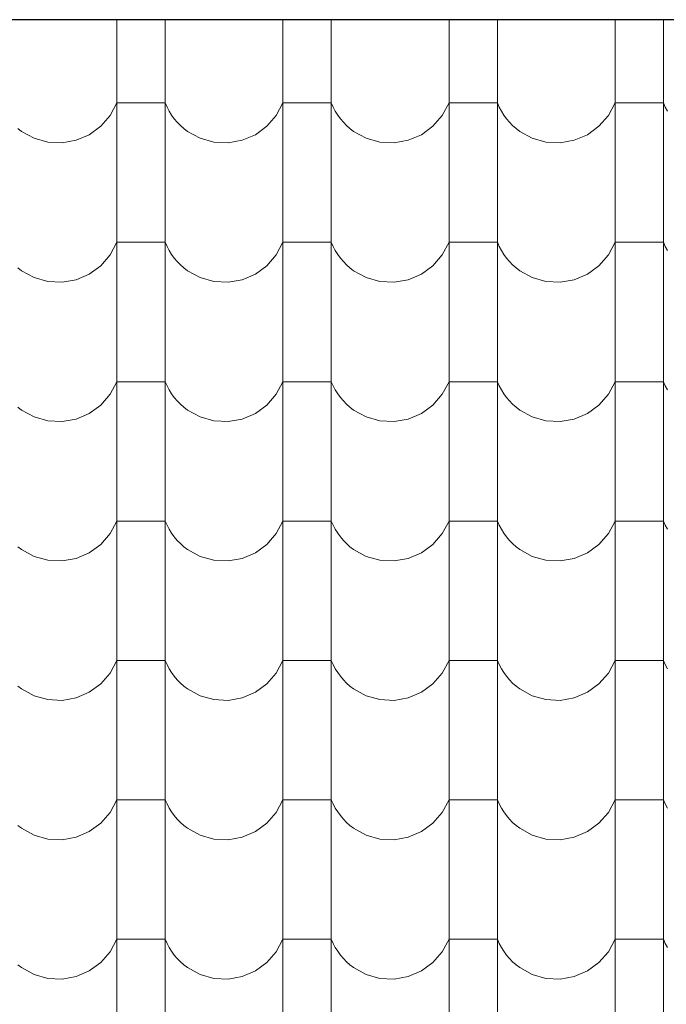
# Model space of a CAD drawing. Header units: millimetres. Extents: x -29624 to 9939, y -6894 to 6495.
# Tile 203 of 243: x 2398 to 2527, y -3377 to -3181. Entities that reach past the tile are written whole.
import ezdxf

# ---------------------------------------------------------------- set-up
doc = ezdxf.new("R2010")
doc.units = ezdxf.units.MM
doc.header["$MEASUREMENT"] = 0
doc.layers.add('810-G Ogólne', color=7, linetype='Continuous')
doc.layers.add('990-D Import IFC', color=7, linetype='Continuous')

# ---------------------------------------------------------------- blocks, each defined once
blk = doc.blocks.new('*X1822', base_point=(515069.4, 47309.9))
at = {"layer": '990-D Import IFC', "color": 251, "linetype": 'Continuous', "lineweight": 13, "true_color": 0x6a6a6a}
for p, q in [((534161.4, -15788.8), (534161.4, -15846.1)), ((534257.5, -15788.8), (534257.5, -15846.1)), ((534491.4, -15788.8), (534491.4, -15846.1)), ((534587.5, -15788.8), (534587.5, -15846.1)), ((534821.4, -15788.8), (534821.4, -15846.1)), ((534917.5, -15788.8), (534917.5, -15846.1)), ((535151.4, -15788.8), (535151.4, -15846.1)), ((535247.5, -15788.8), (535247.5, -15846.1)), ((534161.4, -15846.1), (534161.4, -16123.1)), ((534257.5, -15846.1), (534257.5, -16123.1)), ((534491.4, -15846.1), (534491.4, -16123.1)), ((534587.5, -15846.1), (534587.5, -16123.1)), ((534821.4, -15846.1), (534821.4, -16123.1)), ((534917.5, -15846.1), (534917.5, -16123.1)), ((535151.4, -15846.1), (535151.4, -16123.1)), ((535247.5, -15846.1), (535247.5, -16123.1)), ((534148.1, -15979.2), (534161.4, -15954.2)), ((534209.4, -15954.2), (534161.4, -15954.2)), ((534257.5, -15954.2), (534209.4, -15954.2)), ((534257.5, -15954.2), (534261.1, -15962.5)), ((534261.1, -15962.5), (534265.4, -15970.6)), ((534478.1, -15979.2), (534491.4, -15954.2)), ((534539.4, -15954.2), (534491.4, -15954.2)), ((534587.5, -15954.2), (534539.4, -15954.2)), ((534587.5, -15954.2), (534591.1, -15962.5)), ((534591.1, -15962.5), (534595.4, -15970.6)), ((534808.1, -15979.2), (534821.4, -15954.2)), ((534869.4, -15954.2), (534821.4, -15954.2)), ((534917.5, -15954.2), (534869.4, -15954.2)), ((534917.5, -15954.2), (534921.1, -15962.5)), ((534921.1, -15962.5), (534925.4, -15970.6)), ((535138.1, -15979.2), (535151.4, -15954.2)), ((535199.4, -15954.2), (535151.4, -15954.2)), ((535247.5, -15954.2), (535199.4, -15954.2)), ((535247.5, -15954.2), (535251.1, -15962.5)), ((535251.1, -15962.5), (535255.4, -15970.6)), ((534129.4, -16000.7), (534148.1, -15979.2)), ((534265.4, -15970.6), (534270.2, -15978.3)), ((534270.2, -15978.3), (534275.5, -15985.7)), ((534275.5, -15985.7), (534281.4, -15992.6)), ((534459.4, -16000.7), (534478.1, -15979.2)), ((534595.4, -15970.6), (534600.2, -15978.3)), ((534600.2, -15978.3), (534605.5, -15985.7)), ((534605.5, -15985.7), (534611.4, -15992.6)), ((534789.4, -16000.7), (534808.1, -15979.2)), ((534925.4, -15970.6), (534930.2, -15978.3)), ((534930.2, -15978.3), (534935.5, -15985.7)), ((534935.5, -15985.7), (534941.4, -15992.6)), ((535119.4, -16000.7), (535138.1, -15979.2)), ((533964.6, -16005.2), (533971.9, -16010.7)), ((534106.5, -16017.4), (534129.4, -16000.7)), ((534281.4, -15992.6), (534287.8, -15999.1)), ((534287.8, -15999.1), (534294.6, -16005.2)), ((534294.6, -16005.2), (534301.9, -16010.7)), ((534436.5, -16017.4), (534459.4, -16000.7)), ((534611.4, -15992.6), (534617.8, -15999.1)), ((534617.8, -15999.1), (534624.6, -16005.2)), ((534624.6, -16005.2), (534631.9, -16010.7)), ((534766.5, -16017.4), (534789.4, -16000.7)), ((534941.4, -15992.6), (534947.8, -15999.1)), ((534947.8, -15999.1), (534954.6, -16005.2)), ((534954.6, -16005.2), (534961.9, -16010.7)), ((535096.5, -16017.4), (535119.4, -16000.7)), ((533971.9, -16010.7), (533996.7, -16024.4)), ((533996.7, -16024.4), (534024.1, -16032.1)), ((534080.4, -16028.5), (534106.5, -16017.4)), ((534301.9, -16010.7), (534326.7, -16024.4)), ((534326.7, -16024.4), (534354.1, -16032.1)), ((534410.4, -16028.5), (534436.5, -16017.4)), ((534631.9, -16010.7), (534656.7, -16024.4)), ((534656.7, -16024.4), (534684.1, -16032.1)), ((534740.4, -16028.5), (534766.5, -16017.4)), ((534961.9, -16010.7), (534986.7, -16024.4)), ((534986.7, -16024.4), (535014.1, -16032.1)), ((535070.4, -16028.5), (535096.5, -16017.4)), ((534024.1, -16032.1), (534052.4, -16033.5)), ((534052.4, -16033.5), (534080.4, -16028.5)), ((534354.1, -16032.1), (534382.4, -16033.5)), ((534382.4, -16033.5), (534410.4, -16028.5)), ((534684.1, -16032.1), (534712.4, -16033.5)), ((534712.4, -16033.5), (534740.4, -16028.5)), ((535014.1, -16032.1), (535042.4, -16033.5)), ((535042.4, -16033.5), (535070.4, -16028.5)), ((534161.4, -16123.1), (534161.4, -16400.1)), ((534257.5, -16123.1), (534257.5, -16400.1)), ((534491.4, -16123.1), (534491.4, -16400.1)), ((534587.5, -16123.1), (534587.5, -16400.1)), ((534821.4, -16123.1), (534821.4, -16400.1)), ((534917.5, -16123.1), (534917.5, -16400.1)), ((535151.4, -16123.1), (535151.4, -16400.1)), ((535247.5, -16123.1), (535247.5, -16400.1)), ((534148.1, -16256.2), (534161.4, -16231.2)), ((534209.4, -16231.2), (534161.4, -16231.2)), ((534257.5, -16231.2), (534209.4, -16231.2)), ((534257.5, -16231.2), (534261.1, -16239.5)), ((534261.1, -16239.5), (534265.4, -16247.6)), ((534478.1, -16256.2), (534491.4, -16231.2)), ((534539.4, -16231.2), (534491.4, -16231.2)), ((534587.5, -16231.2), (534539.4, -16231.2)), ((534587.5, -16231.2), (534591.1, -16239.5)), ((534591.1, -16239.5), (534595.4, -16247.6)), ((534808.1, -16256.2), (534821.4, -16231.2)), ((534869.4, -16231.2), (534821.4, -16231.2)), ((534917.5, -16231.2), (534869.4, -16231.2)), ((534917.5, -16231.2), (534921.1, -16239.5)), ((534921.1, -16239.5), (534925.4, -16247.6)), ((535138.1, -16256.2), (535151.4, -16231.2)), ((535199.4, -16231.2), (535151.4, -16231.2)), ((535247.5, -16231.2), (535199.4, -16231.2)), ((535247.5, -16231.2), (535251.1, -16239.5)), ((535251.1, -16239.5), (535255.4, -16247.6)), ((534129.4, -16277.7), (534148.1, -16256.2)), ((534265.4, -16247.6), (534270.2, -16255.3)), ((534270.2, -16255.3), (534275.5, -16262.7)), ((534459.4, -16277.7), (534478.1, -16256.2)), ((534595.4, -16247.6), (534600.2, -16255.3)), ((534600.2, -16255.3), (534605.5, -16262.7)), ((534789.4, -16277.7), (534808.1, -16256.2)), ((534925.4, -16247.6), (534930.2, -16255.3)), ((534930.2, -16255.3), (534935.5, -16262.7)), ((535119.4, -16277.7), (535138.1, -16256.2)), ((534106.5, -16294.4), (534129.4, -16277.7)), ((534275.5, -16262.7), (534281.4, -16269.6)), ((534281.4, -16269.6), (534287.8, -16276.1)), ((534287.8, -16276.1), (534294.6, -16282.2)), ((534436.5, -16294.4), (534459.4, -16277.7)), ((534605.5, -16262.7), (534611.4, -16269.6)), ((534611.4, -16269.6), (534617.8, -16276.1)), ((534617.8, -16276.1), (534624.6, -16282.2)), ((534766.5, -16294.4), (534789.4, -16277.7)), ((534935.5, -16262.7), (534941.4, -16269.6)), ((534941.4, -16269.6), (534947.8, -16276.1)), ((534947.8, -16276.1), (534954.6, -16282.2)), ((535096.5, -16294.4), (535119.4, -16277.7)), ((533964.6, -16282.2), (533971.9, -16287.7)), ((533971.9, -16287.7), (533996.7, -16301.4)), ((534080.4, -16305.5), (534106.5, -16294.4)), ((534294.6, -16282.2), (534301.9, -16287.7)), ((534301.9, -16287.7), (534326.7, -16301.4)), ((534410.4, -16305.5), (534436.5, -16294.4)), ((534624.6, -16282.2), (534631.9, -16287.7)), ((534631.9, -16287.7), (534656.7, -16301.4)), ((534740.4, -16305.5), (534766.5, -16294.4)), ((534954.6, -16282.2), (534961.9, -16287.7)), ((534961.9, -16287.7), (534986.7, -16301.4)), ((535070.4, -16305.5), (535096.5, -16294.4)), ((533996.7, -16301.4), (534024.1, -16309.1)), ((534024.1, -16309.1), (534052.4, -16310.5)), ((534052.4, -16310.5), (534080.4, -16305.5)), ((534326.7, -16301.4), (534354.1, -16309.1)), ((534354.1, -16309.1), (534382.4, -16310.5)), ((534382.4, -16310.5), (534410.4, -16305.5)), ((534656.7, -16301.4), (534684.1, -16309.1)), ((534684.1, -16309.1), (534712.4, -16310.5)), ((534712.4, -16310.5), (534740.4, -16305.5)), ((534986.7, -16301.4), (535014.1, -16309.1)), ((535014.1, -16309.1), (535042.4, -16310.5)), ((535042.4, -16310.5), (535070.4, -16305.5)), ((534161.4, -16400.1), (534161.4, -16677.1)), ((534257.5, -16400.1), (534257.5, -16677.1)), ((534491.4, -16400.1), (534491.4, -16677.1)), ((534587.5, -16400.1), (534587.5, -16677.1)), ((534821.4, -16400.1), (534821.4, -16677.1)), ((534917.5, -16400.1), (534917.5, -16677.1)), ((535151.4, -16400.1), (535151.4, -16677.1)), ((535247.5, -16400.1), (535247.5, -16677.1)), ((534148.1, -16533.2), (534161.4, -16508.2)), ((534209.4, -16508.2), (534161.4, -16508.2)), ((534257.5, -16508.2), (534209.4, -16508.2)), ((534257.5, -16508.2), (534261.1, -16516.5)), ((534478.1, -16533.2), (534491.4, -16508.2)), ((534539.4, -16508.2), (534491.4, -16508.2)), ((534587.5, -16508.2), (534539.4, -16508.2)), ((534587.5, -16508.2), (534591.1, -16516.5)), ((534808.1, -16533.2), (534821.4, -16508.2)), ((534869.4, -16508.2), (534821.4, -16508.2)), ((534917.5, -16508.2), (534869.4, -16508.2)), ((534917.5, -16508.2), (534921.1, -16516.5)), ((535138.1, -16533.2), (535151.4, -16508.2)), ((535199.4, -16508.2), (535151.4, -16508.2)), ((535247.5, -16508.2), (535199.4, -16508.2)), ((535247.5, -16508.2), (535251.1, -16516.5)), ((534129.4, -16554.7), (534148.1, -16533.2)), ((534261.1, -16516.5), (534265.4, -16524.6)), ((534265.4, -16524.6), (534270.2, -16532.3)), ((534270.2, -16532.3), (534275.5, -16539.7)), ((534459.4, -16554.7), (534478.1, -16533.2)), ((534591.1, -16516.5), (534595.4, -16524.6)), ((534595.4, -16524.6), (534600.2, -16532.3)), ((534600.2, -16532.3), (534605.5, -16539.7)), ((534789.4, -16554.7), (534808.1, -16533.2)), ((534921.1, -16516.5), (534925.4, -16524.6)), ((534925.4, -16524.6), (534930.2, -16532.3)), ((534930.2, -16532.3), (534935.5, -16539.7)), ((535119.4, -16554.7), (535138.1, -16533.2)), ((535251.1, -16516.5), (535255.4, -16524.6)), ((534275.5, -16539.7), (534281.4, -16546.6)), ((534281.4, -16546.6), (534287.8, -16553.1)), ((534287.8, -16553.1), (534294.6, -16559.2)), ((534605.5, -16539.7), (534611.4, -16546.6)), ((534611.4, -16546.6), (534617.8, -16553.1)), ((534617.8, -16553.1), (534624.6, -16559.2)), ((534935.5, -16539.7), (534941.4, -16546.6)), ((534941.4, -16546.6), (534947.8, -16553.1)), ((534947.8, -16553.1), (534954.6, -16559.2)), ((533964.6, -16559.2), (533971.9, -16564.7)), ((533971.9, -16564.7), (533996.7, -16578.4)), ((534080.4, -16582.5), (534106.5, -16571.4)), ((534106.5, -16571.4), (534129.4, -16554.7)), ((534294.6, -16559.2), (534301.9, -16564.7)), ((534301.9, -16564.7), (534326.7, -16578.4)), ((534410.4, -16582.5), (534436.5, -16571.4)), ((534436.5, -16571.4), (534459.4, -16554.7)), ((534624.6, -16559.2), (534631.9, -16564.7)), ((534631.9, -16564.7), (534656.7, -16578.4)), ((534740.4, -16582.5), (534766.5, -16571.4)), ((534766.5, -16571.4), (534789.4, -16554.7)), ((534954.6, -16559.2), (534961.9, -16564.7)), ((534961.9, -16564.7), (534986.7, -16578.4)), ((535070.4, -16582.5), (535096.5, -16571.4)), ((535096.5, -16571.4), (535119.4, -16554.7)), ((533996.7, -16578.4), (534024.1, -16586.1)), ((534024.1, -16586.1), (534052.4, -16587.5)), ((534052.4, -16587.5), (534080.4, -16582.5)), ((534326.7, -16578.4), (534354.1, -16586.1)), ((534354.1, -16586.1), (534382.4, -16587.5)), ((534382.4, -16587.5), (534410.4, -16582.5)), ((534656.7, -16578.4), (534684.1, -16586.1)), ((534684.1, -16586.1), (534712.4, -16587.5)), ((534712.4, -16587.5), (534740.4, -16582.5)), ((534986.7, -16578.4), (535014.1, -16586.1)), ((535014.1, -16586.1), (535042.4, -16587.5)), ((535042.4, -16587.5), (535070.4, -16582.5)), ((534161.4, -16677.1), (534161.4, -16954.1)), ((534257.5, -16677.1), (534257.5, -16954.1)), ((534491.4, -16677.1), (534491.4, -16954.1)), ((534587.5, -16677.1), (534587.5, -16954.1)), ((534821.4, -16677.1), (534821.4, -16954.1)), ((534917.5, -16677.1), (534917.5, -16954.1)), ((535151.4, -16677.1), (535151.4, -16954.1)), ((535247.5, -16677.1), (535247.5, -16954.1)), ((534148.1, -16810.2), (534161.4, -16785.2)), ((534209.4, -16785.2), (534161.4, -16785.2)), ((534257.5, -16785.2), (534209.4, -16785.2)), ((534257.5, -16785.2), (534261.1, -16793.5)), ((534478.1, -16810.2), (534491.4, -16785.2)), ((534539.4, -16785.2), (534491.4, -16785.2)), ((534587.5, -16785.2), (534539.4, -16785.2)), ((534587.5, -16785.2), (534591.1, -16793.5)), ((534808.1, -16810.2), (534821.4, -16785.2)), ((534869.4, -16785.2), (534821.4, -16785.2)), ((534917.5, -16785.2), (534869.4, -16785.2)), ((534917.5, -16785.2), (534921.1, -16793.5)), ((535138.1, -16810.2), (535151.4, -16785.2)), ((535199.4, -16785.2), (535151.4, -16785.2)), ((535247.5, -16785.2), (535199.4, -16785.2)), ((535247.5, -16785.2), (535251.1, -16793.5)), ((534261.1, -16793.5), (534265.4, -16801.6)), ((534265.4, -16801.6), (534270.2, -16809.3)), ((534591.1, -16793.5), (534595.4, -16801.6)), ((534595.4, -16801.6), (534600.2, -16809.3)), ((534921.1, -16793.5), (534925.4, -16801.6)), ((534925.4, -16801.6), (534930.2, -16809.3)), ((535251.1, -16793.5), (535255.4, -16801.6)), ((534129.4, -16831.7), (534148.1, -16810.2)), ((534270.2, -16809.3), (534275.5, -16816.7)), ((534275.5, -16816.7), (534281.4, -16823.6)), ((534281.4, -16823.6), (534287.8, -16830.1)), ((534459.4, -16831.7), (534478.1, -16810.2)), ((534600.2, -16809.3), (534605.5, -16816.7)), ((534605.5, -16816.7), (534611.4, -16823.6)), ((534611.4, -16823.6), (534617.8, -16830.1)), ((534789.4, -16831.7), (534808.1, -16810.2)), ((534930.2, -16809.3), (534935.5, -16816.7)), ((534935.5, -16816.7), (534941.4, -16823.6)), ((534941.4, -16823.6), (534947.8, -16830.1)), ((535119.4, -16831.7), (535138.1, -16810.2)), ((533964.6, -16836.2), (533971.9, -16841.7)), ((533971.9, -16841.7), (533996.7, -16855.4)), ((534106.5, -16848.4), (534129.4, -16831.7)), ((534287.8, -16830.1), (534294.6, -16836.2)), ((534294.6, -16836.2), (534301.9, -16841.7)), ((534301.9, -16841.7), (534326.7, -16855.4)), ((534436.5, -16848.4), (534459.4, -16831.7)), ((534617.8, -16830.1), (534624.6, -16836.2)), ((534624.6, -16836.2), (534631.9, -16841.7)), ((534631.9, -16841.7), (534656.7, -16855.4)), ((534766.5, -16848.4), (534789.4, -16831.7)), ((534947.8, -16830.1), (534954.6, -16836.2)), ((534954.6, -16836.2), (534961.9, -16841.7)), ((534961.9, -16841.7), (534986.7, -16855.4)), ((535096.5, -16848.4), (535119.4, -16831.7)), ((533996.7, -16855.4), (534024.1, -16863.1)), ((534024.1, -16863.1), (534052.4, -16864.5)), ((534052.4, -16864.5), (534080.4, -16859.5)), ((534080.4, -16859.5), (534106.5, -16848.4)), ((534326.7, -16855.4), (534354.1, -16863.1)), ((534354.1, -16863.1), (534382.4, -16864.5)), ((534382.4, -16864.5), (534410.4, -16859.5)), ((534410.4, -16859.5), (534436.5, -16848.4)), ((534656.7, -16855.4), (534684.1, -16863.1)), ((534684.1, -16863.1), (534712.4, -16864.5)), ((534712.4, -16864.5), (534740.4, -16859.5)), ((534740.4, -16859.5), (534766.5, -16848.4)), ((534986.7, -16855.4), (535014.1, -16863.1)), ((535014.1, -16863.1), (535042.4, -16864.5)), ((535042.4, -16864.5), (535070.4, -16859.5)), ((535070.4, -16859.5), (535096.5, -16848.4)), ((534161.4, -16954.1), (534161.4, -17231.1)), ((534257.5, -16954.1), (534257.5, -17231.1)), ((534491.4, -16954.1), (534491.4, -17231.1)), ((534587.5, -16954.1), (534587.5, -17231.1)), ((534821.4, -16954.1), (534821.4, -17231.1)), ((534917.5, -16954.1), (534917.5, -17231.1)), ((535151.4, -16954.1), (535151.4, -17231.1)), ((535247.5, -16954.1), (535247.5, -17231.1)), ((534148.1, -17087.2), (534161.4, -17062.2)), ((534209.4, -17062.2), (534161.4, -17062.2)), ((534257.5, -17062.2), (534209.4, -17062.2)), ((534257.5, -17062.2), (534261.1, -17070.5)), ((534478.1, -17087.2), (534491.4, -17062.2)), ((534539.4, -17062.2), (534491.4, -17062.2)), ((534587.5, -17062.2), (534539.4, -17062.2)), ((534587.5, -17062.2), (534591.1, -17070.5)), ((534808.1, -17087.2), (534821.4, -17062.2)), ((534869.4, -17062.2), (534821.4, -17062.2)), ((534917.5, -17062.2), (534869.4, -17062.2)), ((534917.5, -17062.2), (534921.1, -17070.5)), ((535138.1, -17087.2), (535151.4, -17062.2)), ((535199.4, -17062.2), (535151.4, -17062.2)), ((535247.5, -17062.2), (535199.4, -17062.2)), ((535247.5, -17062.2), (535251.1, -17070.5)), ((534261.1, -17070.5), (534265.4, -17078.6)), ((534265.4, -17078.6), (534270.2, -17086.3)), ((534591.1, -17070.5), (534595.4, -17078.6)), ((534595.4, -17078.6), (534600.2, -17086.3)), ((534921.1, -17070.5), (534925.4, -17078.6)), ((534925.4, -17078.6), (534930.2, -17086.3)), ((535251.1, -17070.5), (535255.4, -17078.6)), ((534129.4, -17108.7), (534148.1, -17087.2)), ((534270.2, -17086.3), (534275.5, -17093.7)), ((534275.5, -17093.7), (534281.4, -17100.6)), ((534281.4, -17100.6), (534287.8, -17107.1)), ((534459.4, -17108.7), (534478.1, -17087.2)), ((534600.2, -17086.3), (534605.5, -17093.7)), ((534605.5, -17093.7), (534611.4, -17100.6)), ((534611.4, -17100.6), (534617.8, -17107.1)), ((534789.4, -17108.7), (534808.1, -17087.2)), ((534930.2, -17086.3), (534935.5, -17093.7)), ((534935.5, -17093.7), (534941.4, -17100.6)), ((534941.4, -17100.6), (534947.8, -17107.1)), ((535119.4, -17108.7), (535138.1, -17087.2)), ((533964.6, -17113.2), (533971.9, -17118.7)), ((533971.9, -17118.7), (533996.7, -17132.4)), ((534106.5, -17125.4), (534129.4, -17108.7)), ((534287.8, -17107.1), (534294.6, -17113.2)), ((534294.6, -17113.2), (534301.9, -17118.7)), ((534301.9, -17118.7), (534326.7, -17132.4)), ((534436.5, -17125.4), (534459.4, -17108.7)), ((534617.8, -17107.1), (534624.6, -17113.2)), ((534624.6, -17113.2), (534631.9, -17118.7)), ((534631.9, -17118.7), (534656.7, -17132.4)), ((534766.5, -17125.4), (534789.4, -17108.7)), ((534947.8, -17107.1), (534954.6, -17113.2)), ((534954.6, -17113.2), (534961.9, -17118.7)), ((534961.9, -17118.7), (534986.7, -17132.4)), ((535096.5, -17125.4), (535119.4, -17108.7)), ((533996.7, -17132.4), (534024.1, -17140.1)), ((534024.1, -17140.1), (534052.4, -17141.5)), ((534052.4, -17141.5), (534080.4, -17136.5)), ((534080.4, -17136.5), (534106.5, -17125.4)), ((534326.7, -17132.4), (534354.1, -17140.1)), ((534354.1, -17140.1), (534382.4, -17141.5)), ((534382.4, -17141.5), (534410.4, -17136.5)), ((534410.4, -17136.5), (534436.5, -17125.4)), ((534656.7, -17132.4), (534684.1, -17140.1)), ((534684.1, -17140.1), (534712.4, -17141.5)), ((534712.4, -17141.5), (534740.4, -17136.5)), ((534740.4, -17136.5), (534766.5, -17125.4)), ((534986.7, -17132.4), (535014.1, -17140.1)), ((535014.1, -17140.1), (535042.4, -17141.5)), ((535042.4, -17141.5), (535070.4, -17136.5)), ((535070.4, -17136.5), (535096.5, -17125.4)), ((534161.4, -17231.1), (534161.4, -17508.1)), ((534257.5, -17231.1), (534257.5, -17508.1)), ((534491.4, -17231.1), (534491.4, -17508.1)), ((534587.5, -17231.1), (534587.5, -17508.1)), ((534821.4, -17231.1), (534821.4, -17508.1)), ((534917.5, -17231.1), (534917.5, -17508.1)), ((535151.4, -17231.1), (535151.4, -17508.1)), ((535247.5, -17231.1), (535247.5, -17508.1)), ((534148.1, -17364.2), (534161.4, -17339.2)), ((534209.4, -17339.2), (534161.4, -17339.2)), ((534257.5, -17339.2), (534209.4, -17339.2)), ((534257.5, -17339.2), (534261.1, -17347.5)), ((534261.1, -17347.5), (534265.4, -17355.6)), ((534265.4, -17355.6), (534270.2, -17363.3)), ((534478.1, -17364.2), (534491.4, -17339.2)), ((534539.4, -17339.2), (534491.4, -17339.2)), ((534587.5, -17339.2), (534539.4, -17339.2)), ((534587.5, -17339.2), (534591.1, -17347.5)), ((534591.1, -17347.5), (534595.4, -17355.6)), ((534595.4, -17355.6), (534600.2, -17363.3)), ((534808.1, -17364.2), (534821.4, -17339.2)), ((534869.4, -17339.2), (534821.4, -17339.2)), ((534917.5, -17339.2), (534869.4, -17339.2)), ((534917.5, -17339.2), (534921.1, -17347.5)), ((534921.1, -17347.5), (534925.4, -17355.6)), ((534925.4, -17355.6), (534930.2, -17363.3)), ((535138.1, -17364.2), (535151.4, -17339.2)), ((535199.4, -17339.2), (535151.4, -17339.2)), ((535247.5, -17339.2), (535199.4, -17339.2)), ((535247.5, -17339.2), (535251.1, -17347.5)), ((535251.1, -17347.5), (535255.4, -17355.6)), ((534129.4, -17385.7), (534148.1, -17364.2)), ((534270.2, -17363.3), (534275.5, -17370.7)), ((534275.5, -17370.7), (534281.4, -17377.6)), ((534459.4, -17385.7), (534478.1, -17364.2)), ((534600.2, -17363.3), (534605.5, -17370.7)), ((534605.5, -17370.7), (534611.4, -17377.6)), ((534789.4, -17385.7), (534808.1, -17364.2)), ((534930.2, -17363.3), (534935.5, -17370.7)), ((534935.5, -17370.7), (534941.4, -17377.6)), ((535119.4, -17385.7), (535138.1, -17364.2)), ((533964.6, -17390.2), (533971.9, -17395.7)), ((533971.9, -17395.7), (533996.7, -17409.4)), ((534106.5, -17402.4), (534129.4, -17385.7)), ((534281.4, -17377.6), (534287.8, -17384.1)), ((534287.8, -17384.1), (534294.6, -17390.2)), ((534294.6, -17390.2), (534301.9, -17395.7)), ((534301.9, -17395.7), (534326.7, -17409.4)), ((534436.5, -17402.4), (534459.4, -17385.7)), ((534611.4, -17377.6), (534617.8, -17384.1)), ((534617.8, -17384.1), (534624.6, -17390.2)), ((534624.6, -17390.2), (534631.9, -17395.7)), ((534631.9, -17395.7), (534656.7, -17409.4)), ((534766.5, -17402.4), (534789.4, -17385.7)), ((534941.4, -17377.6), (534947.8, -17384.1)), ((534947.8, -17384.1), (534954.6, -17390.2)), ((534954.6, -17390.2), (534961.9, -17395.7)), ((534961.9, -17395.7), (534986.7, -17409.4)), ((535096.5, -17402.4), (535119.4, -17385.7)), ((533996.7, -17409.4), (534024.1, -17417.1)), ((534052.4, -17418.5), (534080.4, -17413.5)), ((534080.4, -17413.5), (534106.5, -17402.4)), ((534326.7, -17409.4), (534354.1, -17417.1)), ((534382.4, -17418.5), (534410.4, -17413.5)), ((534410.4, -17413.5), (534436.5, -17402.4)), ((534656.7, -17409.4), (534684.1, -17417.1)), ((534712.4, -17418.5), (534740.4, -17413.5)), ((534740.4, -17413.5), (534766.5, -17402.4)), ((534986.7, -17409.4), (535014.1, -17417.1)), ((535042.4, -17418.5), (535070.4, -17413.5)), ((535070.4, -17413.5), (535096.5, -17402.4)), ((534024.1, -17417.1), (534052.4, -17418.5)), ((534354.1, -17417.1), (534382.4, -17418.5)), ((534684.1, -17417.1), (534712.4, -17418.5)), ((535014.1, -17417.1), (535042.4, -17418.5)), ((534161.4, -17508.1), (534161.4, -17785.1)), ((534257.5, -17508.1), (534257.5, -17785.1)), ((534491.4, -17508.1), (534491.4, -17785.1)), ((534587.5, -17508.1), (534587.5, -17785.1)), ((534821.4, -17508.1), (534821.4, -17785.1)), ((534917.5, -17508.1), (534917.5, -17785.1)), ((535151.4, -17508.1), (535151.4, -17785.1)), ((535247.5, -17508.1), (535247.5, -17785.1)), ((534148.1, -17641.2), (534161.4, -17616.2)), ((534209.4, -17616.2), (534161.4, -17616.2)), ((534257.5, -17616.2), (534209.4, -17616.2)), ((534257.5, -17616.2), (534261.1, -17624.5)), ((534261.1, -17624.5), (534265.4, -17632.6)), ((534478.1, -17641.2), (534491.4, -17616.2)), ((534539.4, -17616.2), (534491.4, -17616.2)), ((534587.5, -17616.2), (534539.4, -17616.2)), ((534587.5, -17616.2), (534591.1, -17624.5)), ((534591.1, -17624.5), (534595.4, -17632.6)), ((534808.1, -17641.2), (534821.4, -17616.2)), ((534869.4, -17616.2), (534821.4, -17616.2)), ((534917.5, -17616.2), (534869.4, -17616.2)), ((534917.5, -17616.2), (534921.1, -17624.5)), ((534921.1, -17624.5), (534925.4, -17632.6)), ((535138.1, -17641.2), (535151.4, -17616.2)), ((535199.4, -17616.2), (535151.4, -17616.2)), ((535247.5, -17616.2), (535199.4, -17616.2)), ((535247.5, -17616.2), (535251.1, -17624.5)), ((535251.1, -17624.5), (535255.4, -17632.6)), ((534129.4, -17662.7), (534148.1, -17641.2)), ((534265.4, -17632.6), (534270.2, -17640.3)), ((534270.2, -17640.3), (534275.5, -17647.7)), ((534275.5, -17647.7), (534281.4, -17654.6)), ((534459.4, -17662.7), (534478.1, -17641.2)), ((534595.4, -17632.6), (534600.2, -17640.3)), ((534600.2, -17640.3), (534605.5, -17647.7)), ((534605.5, -17647.7), (534611.4, -17654.6)), ((534789.4, -17662.7), (534808.1, -17641.2)), ((534925.4, -17632.6), (534930.2, -17640.3)), ((534930.2, -17640.3), (534935.5, -17647.7)), ((534935.5, -17647.7), (534941.4, -17654.6)), ((535119.4, -17662.7), (535138.1, -17641.2)), ((533964.6, -17667.2), (533971.9, -17672.7)), ((534106.5, -17679.4), (534129.4, -17662.7)), ((534281.4, -17654.6), (534287.8, -17661.1)), ((534287.8, -17661.1), (534294.6, -17667.2)), ((534294.6, -17667.2), (534301.9, -17672.7)), ((534436.5, -17679.4), (534459.4, -17662.7)), ((534611.4, -17654.6), (534617.8, -17661.1)), ((534617.8, -17661.1), (534624.6, -17667.2)), ((534624.6, -17667.2), (534631.9, -17672.7)), ((534766.5, -17679.4), (534789.4, -17662.7)), ((534941.4, -17654.6), (534947.8, -17661.1)), ((534947.8, -17661.1), (534954.6, -17667.2)), ((534954.6, -17667.2), (534961.9, -17672.7)), ((535096.5, -17679.4), (535119.4, -17662.7)), ((533971.9, -17672.7), (533996.7, -17686.4)), ((533996.7, -17686.4), (534024.1, -17694.1)), ((534080.4, -17690.5), (534106.5, -17679.4)), ((534301.9, -17672.7), (534326.7, -17686.4)), ((534326.7, -17686.4), (534354.1, -17694.1)), ((534410.4, -17690.5), (534436.5, -17679.4)), ((534631.9, -17672.7), (534656.7, -17686.4)), ((534656.7, -17686.4), (534684.1, -17694.1)), ((534740.4, -17690.5), (534766.5, -17679.4)), ((534961.9, -17672.7), (534986.7, -17686.4)), ((534986.7, -17686.4), (535014.1, -17694.1)), ((535070.4, -17690.5), (535096.5, -17679.4)), ((534024.1, -17694.1), (534052.4, -17695.5)), ((534052.4, -17695.5), (534080.4, -17690.5)), ((534354.1, -17694.1), (534382.4, -17695.5)), ((534382.4, -17695.5), (534410.4, -17690.5)), ((534684.1, -17694.1), (534712.4, -17695.5)), ((534712.4, -17695.5), (534740.4, -17690.5)), ((535014.1, -17694.1), (535042.4, -17695.5)), ((535042.4, -17695.5), (535070.4, -17690.5))]:
    blk.add_line(p, q, dxfattribs=at)
blk = doc.blocks.new('Wypełnienie_6_3', base_point=(515069.4, 47309.9))
at = {"layer": '990-D Import IFC', "color": 251, "linetype": 'Continuous', "lineweight": 13, "true_color": 0x6a6a6a}
blk.add_blockref('*X1822', (515069.4, 47309.9), dxfattribs=at)

msp = doc.modelspace()

# ---------------------------------------------------------------- linework, layer by layer
at = {"layer": '810-G Ogólne', "color": 7, "linetype": 'Continuous', "lineweight": 25}
msp.add_line((3916.26, -3181.299), (1399.669, -3181.299), dxfattribs=at)
at = {"layer": '990-D Import IFC', "color": 7, "linetype": 'Continuous', "lineweight": 13}
msp.add_lwpolyline([(1399.669, -3181.299), (824.669, -3576.299), (4836.669, -3576.299), (4292.669, -3181.299), (4232.373, -3225.08), (4233.306, -3181.299), (3972.204, -3181.299), (3972.204, -3221.126), (3916.26, -3221.126), (3916.26, -3181.299)], close=True, dxfattribs=at)

# ---------------------------------------------------------------- block references
at = {"layer": '990-D Import IFC', "color": 251, "linetype": 'Continuous', "lineweight": 13, "true_color": 0x6a6a6a, "xscale": 0.1, "yscale": 0.1, "zscale": 0.1}
msp.add_blockref('Wypełnienie_6_3', (508.562, 3128.573), dxfattribs=at)

doc.saveas('drawing.dxf')
